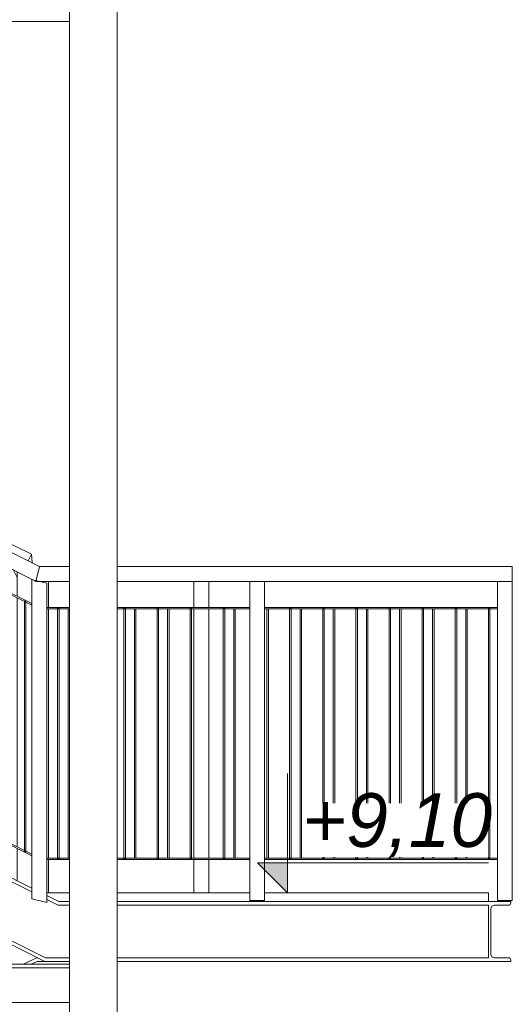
# Model space of a CAD drawing. Header units: centimetres. Extents: x -1103 to 10505, y -997 to 1780.
# Tile 99 of 102: x 10327 to 10492, y 451 to 781. Entities that reach past the tile are written whole.
import ezdxf

# ---------------------------------------------------------------- set-up
doc = ezdxf.new("R2010")
doc.units = ezdxf.units.CM
doc.header["$LTSCALE"] = 0.1
doc.header["$MEASUREMENT"] = 0
doc.linetypes.add('Wipeout_Contour', pattern=[1000, 0, -1000])
for name, color, linetype in [('2_barierki.ISTN', 7, 'Continuous'), ('2_lądowisko_IFC.ISTN', 7, 'Continuous'), ('5_wymiary.K_IR', 7, 'Continuous')]:
    doc.layers.add(name, color=color, linetype=linetype)
doc.styles.add('GENERATED_STYLE_3', font='txt')

# ---------------------------------------------------------------- blocks, each defined once
blk = doc.blocks.new('ElemPrzekroju_731_2', base_point=(10358.23, -421.51))
at = {"layer": '2_lądowisko_IFC.ISTN', "color": 252, "linetype": 'Continuous', "lineweight": 9}
for p, q in [((10343.6, 796.49), (10343.6, 108.73)), ((10359.6, 796.49), (10359.6, 106.25)), ((9986.3, 780.49), (10343.6, 780.49)), ((10335.38, 465.49), (10005.38, 630.49)), ((10335.65, 466.64), (10005.65, 631.64)), ((10331.03, 490.02), (10309.06, 501.01)), ((10331.03, 488.73), (10309.06, 499.72)), ((10336.03, 488.49), (10343.6, 488.49)), ((10359.6, 488.49), (10404.06, 488.49)), ((10409.06, 488.49), (10484.1, 488.49)), ((10484.1, 485.49), (10484.1, 488.49)), ((10340.1, 485.49), (10336.03, 487.52)), ((10339.82, 484.34), (10336.03, 486.23)), ((10340.1, 485.49), (10343.6, 485.49)), ((10359.6, 485.49), (10484.1, 485.49)), ((10491.6, 485.49), (10484.1, 485.49)), ((10491.6, 484.94), (10491.6, 485.49)), ((10339.82, 484.34), (10343.6, 484.34)), ((10359.6, 484.34), (10484.1, 484.34)), ((10484.1, 484.34), (10484.1, 466.64)), ((10484.95, 483.19), (10485.28, 484)), ((10484.95, 467.79), (10484.95, 483.19)), ((10485.28, 484), (10486.1, 484.34)), ((10486.1, 484.34), (10491, 484.34)), ((10491, 484.34), (10491.42, 484.51)), ((10491.42, 484.51), (10491.6, 484.94)), ((10332.55, 466.64), (10328.25, 464.49)), ((10332.82, 465.49), (10330.82, 464.49)), ((10332.55, 466.64), (10333.08, 466.64)), ((10332.82, 465.49), (10335.38, 465.49)), ((10335.38, 465.49), (10343.6, 465.49)), ((10335.65, 466.64), (10343.6, 466.64)), ((10359.6, 466.64), (10484.1, 466.64)), ((10359.6, 465.49), (10484.1, 465.49)), ((10484.1, 465.49), (10491.6, 465.49)), ((10485.28, 466.97), (10484.95, 467.79)), ((10486.1, 466.64), (10485.28, 466.97)), ((10491, 466.64), (10486.1, 466.64)), ((10491.42, 466.46), (10491, 466.64)), ((10491.6, 466.04), (10491.42, 466.46)), ((10491.6, 465.49), (10491.6, 466.04)), ((9824.6, 463.29), (10343.6, 463.29)), ((9986.3, 464.49), (10343.6, 464.49)), ((9824.6, 451.69), (10343.6, 451.69))]:
    blk.add_line(p, q, dxfattribs=at)
blk = doc.blocks.new('ElemPrzekroju_860_2', base_point=(10358.23, -421.51))
at = {"layer": '2_barierki.ISTN', "color": 252, "linetype": 'Continuous', "lineweight": 0}
blk.add_line((10334.66, 592.59), (10335.22, 592.85), dxfattribs=at)
blk = doc.blocks.new('ElemPrzekroju_862_2', base_point=(10358.23, -421.51))
at = {"layer": '2_barierki.ISTN', "color": 252, "linetype": 'Continuous', "lineweight": 0}
for p, q in [((10343.6, 597.85), (10333.53, 597.85)), ((10492.1, 597.85), (10359.6, 597.85)), ((10492.1, 592.85), (10492.1, 597.85)), ((10333.53, 592.85), (10332.35, 592.85)), ((10343.6, 592.85), (10333.53, 592.85)), ((10404.06, 592.85), (10359.6, 592.85)), ((10487.1, 592.85), (10409.06, 592.85))]:
    blk.add_line(p, q, dxfattribs=at)
blk = doc.blocks.new('ElemPrzekroju_863_2', base_point=(10358.23, -421.51))
at = {"layer": '2_barierki.ISTN', "color": 252, "linetype": 'Continuous', "lineweight": 0}
for p, q in [((10339.64, 500.1), (10336.03, 500.1)), ((10343.6, 499.6), (10336.03, 499.6)), ((10340.14, 500.1), (10339.64, 500.1)), ((10343.6, 500.1), (10340.14, 500.1)), ((10361.87, 500.1), (10359.6, 500.1)), ((10404.06, 499.6), (10359.6, 499.6)), ((10362.37, 500.1), (10361.87, 500.1)), ((10372.98, 500.1), (10362.37, 500.1)), ((10373.48, 500.1), (10372.98, 500.1)), ((10384.09, 500.1), (10373.48, 500.1)), ((10384.59, 500.1), (10384.09, 500.1)), ((10395.2, 500.1), (10384.59, 500.1)), ((10395.7, 500.1), (10395.2, 500.1)), ((10404.06, 500.1), (10395.7, 500.1)), ((10417.42, 500.1), (10409.06, 500.1)), ((10487.1, 499.6), (10409.06, 499.6)), ((10417.92, 500.1), (10417.42, 500.1)), ((10428.53, 500.1), (10417.92, 500.1)), ((10429.03, 500.1), (10428.53, 500.1)), ((10439.64, 500.1), (10429.03, 500.1)), ((10440.14, 500.1), (10439.64, 500.1)), ((10450.76, 500.1), (10440.14, 500.1)), ((10451.26, 500.1), (10450.76, 500.1)), ((10461.87, 500.1), (10451.26, 500.1)), ((10462.37, 500.1), (10461.87, 500.1)), ((10472.98, 500.1), (10462.37, 500.1)), ((10473.48, 500.1), (10472.98, 500.1)), ((10484.09, 500.1), (10473.48, 500.1)), ((10484.59, 500.1), (10484.09, 500.1)), ((10487.1, 500.1), (10484.59, 500.1))]:
    blk.add_line(p, q, dxfattribs=at)
blk = doc.blocks.new('ElemPrzekroju_864_2', base_point=(10358.23, -421.51))
at = {"layer": '2_barierki.ISTN', "color": 252, "linetype": 'Continuous', "lineweight": 0}
for p, q in [((10343.6, 584.1), (10336.03, 584.1)), ((10404.06, 584.1), (10359.6, 584.1)), ((10487.1, 584.1), (10409.06, 584.1)), ((10339.64, 583.6), (10336.03, 583.6)), ((10340.14, 583.6), (10339.64, 583.6)), ((10343.6, 583.6), (10340.14, 583.6)), ((10361.87, 583.6), (10359.6, 583.6)), ((10362.37, 583.6), (10361.87, 583.6)), ((10372.98, 583.6), (10362.37, 583.6)), ((10373.48, 583.6), (10372.98, 583.6)), ((10384.09, 583.6), (10373.48, 583.6)), ((10384.59, 583.6), (10384.09, 583.6)), ((10395.2, 583.6), (10384.59, 583.6)), ((10395.7, 583.6), (10395.2, 583.6)), ((10404.06, 583.6), (10395.7, 583.6)), ((10417.42, 583.6), (10409.06, 583.6)), ((10417.92, 583.6), (10417.42, 583.6)), ((10428.53, 583.6), (10417.92, 583.6)), ((10429.03, 583.6), (10428.53, 583.6)), ((10439.64, 583.6), (10429.03, 583.6)), ((10440.14, 583.6), (10439.64, 583.6)), ((10450.76, 583.6), (10440.14, 583.6)), ((10451.26, 583.6), (10450.76, 583.6)), ((10461.87, 583.6), (10451.26, 583.6)), ((10462.37, 583.6), (10461.87, 583.6)), ((10472.98, 583.6), (10462.37, 583.6)), ((10473.48, 583.6), (10472.98, 583.6)), ((10484.09, 583.6), (10473.48, 583.6)), ((10484.59, 583.6), (10484.09, 583.6)), ((10487.1, 583.6), (10484.59, 583.6))]:
    blk.add_line(p, q, dxfattribs=at)
blk = doc.blocks.new('ElemPrzekroju_865_2', base_point=(10358.23, -421.51))
at = {"layer": '2_barierki.ISTN', "color": 252, "linetype": 'Continuous', "lineweight": 0}
for p, q in [((10333.53, 597.85), (10009.53, 759.85)), ((10012.03, 753.01), (10007.3, 755.38)), ((10104.06, 707), (10012.03, 753.01)), ((10109.06, 704.5), (10104.06, 707)), ((10204.06, 657), (10109.06, 704.5)), ((10209.06, 654.5), (10204.06, 657)), ((10304.06, 607), (10209.06, 654.5)), ((10309.06, 604.5), (10304.06, 607)), ((10331.3, 593.38), (10309.06, 604.5)), ((10332.35, 592.85), (10333.53, 597.85)), ((10332.35, 592.85), (10331.3, 593.38))]:
    blk.add_line(p, q, dxfattribs=at)
blk = doc.blocks.new('ElemPrzekroju_866_2', base_point=(10358.23, -421.51))
at = {"layer": '2_barierki.ISTN', "color": 252, "linetype": 'Continuous', "lineweight": 0}
for p, q in [((10017.42, 658.19), (10012.03, 660.88)), ((10104.06, 614.31), (10012.03, 660.32)), ((10017.92, 657.94), (10017.42, 658.19)), ((10028.53, 652.63), (10017.92, 657.94)), ((10029.03, 652.38), (10028.53, 652.63)), ((10039.64, 647.08), (10029.03, 652.38)), ((10040.14, 646.83), (10039.64, 647.08)), ((10050.76, 641.52), (10040.14, 646.83)), ((10051.26, 641.27), (10050.76, 641.52)), ((10061.87, 635.97), (10051.26, 641.27)), ((10062.37, 635.72), (10061.87, 635.97)), ((10072.98, 630.41), (10062.37, 635.72)), ((10073.48, 630.16), (10072.98, 630.41)), ((10084.09, 624.86), (10073.48, 630.16)), ((10084.59, 624.61), (10084.09, 624.86)), ((10095.2, 619.3), (10084.59, 624.61)), ((10095.7, 619.05), (10095.2, 619.3)), ((10104.06, 614.87), (10095.7, 619.05)), ((10117.42, 608.19), (10109.06, 612.37)), ((10204.06, 564.31), (10109.06, 611.81)), ((10117.92, 607.94), (10117.42, 608.19)), ((10128.53, 602.63), (10117.92, 607.94)), ((10129.03, 602.38), (10128.53, 602.63)), ((10139.64, 597.08), (10129.03, 602.38)), ((10140.14, 596.83), (10139.64, 597.08)), ((10150.76, 591.52), (10140.14, 596.83)), ((10151.26, 591.27), (10150.76, 591.52)), ((10161.87, 585.97), (10151.26, 591.27)), ((10162.37, 585.72), (10161.87, 585.97)), ((10172.98, 580.41), (10162.37, 585.72)), ((10173.48, 580.16), (10172.98, 580.41)), ((10184.09, 574.86), (10173.48, 580.16)), ((10184.59, 574.61), (10184.09, 574.86)), ((10195.2, 569.3), (10184.59, 574.61)), ((10195.7, 569.05), (10195.2, 569.3)), ((10204.06, 564.87), (10195.7, 569.05)), ((10217.42, 558.19), (10209.06, 562.37)), ((10304.06, 514.31), (10209.06, 561.81)), ((10217.92, 557.94), (10217.42, 558.19)), ((10228.53, 552.63), (10217.92, 557.94)), ((10229.03, 552.38), (10228.53, 552.63)), ((10239.64, 547.08), (10229.03, 552.38)), ((10240.14, 546.83), (10239.64, 547.08)), ((10250.76, 541.52), (10240.14, 546.83)), ((10251.26, 541.27), (10250.76, 541.52)), ((10261.87, 535.97), (10251.26, 541.27)), ((10262.37, 535.72), (10261.87, 535.97)), ((10272.98, 530.41), (10262.37, 535.72)), ((10273.48, 530.16), (10272.98, 530.41)), ((10284.09, 524.86), (10273.48, 530.16)), ((10284.59, 524.61), (10284.09, 524.86)), ((10295.2, 519.3), (10284.59, 524.61)), ((10295.7, 519.05), (10295.2, 519.3)), ((10304.06, 514.87), (10295.7, 519.05)), ((10317.42, 508.19), (10309.06, 512.37)), ((10331.03, 500.82), (10309.06, 511.81)), ((10317.92, 507.94), (10317.42, 508.19)), ((10328.53, 502.63), (10317.92, 507.94)), ((10329.03, 502.38), (10328.53, 502.63)), ((10331.03, 501.38), (10329.03, 502.38))]:
    blk.add_line(p, q, dxfattribs=at)
blk = doc.blocks.new('ElemPrzekroju_867_2', base_point=(10358.23, -421.51))
at = {"layer": '2_barierki.ISTN', "color": 252, "linetype": 'Continuous', "lineweight": 0}
for p, q in [((10104.06, 698.87), (10012.03, 744.88)), ((10017.42, 741.63), (10012.03, 744.32)), ((10017.92, 741.38), (10017.42, 741.63)), ((10028.53, 736.07), (10017.92, 741.38)), ((10029.03, 735.82), (10028.53, 736.07)), ((10039.64, 730.52), (10029.03, 735.82)), ((10040.14, 730.27), (10039.64, 730.52)), ((10050.76, 724.96), (10040.14, 730.27)), ((10051.26, 724.71), (10050.76, 724.96)), ((10061.87, 719.41), (10051.26, 724.71)), ((10062.37, 719.16), (10061.87, 719.41)), ((10072.98, 713.85), (10062.37, 719.16)), ((10073.48, 713.6), (10072.98, 713.85)), ((10084.09, 708.3), (10073.48, 713.6)), ((10084.59, 708.05), (10084.09, 708.3)), ((10095.2, 702.74), (10084.59, 708.05)), ((10095.7, 702.49), (10095.2, 702.74)), ((10104.06, 698.31), (10095.7, 702.49)), ((10204.06, 648.87), (10109.06, 696.37)), ((10117.42, 691.63), (10109.06, 695.81)), ((10117.92, 691.38), (10117.42, 691.63)), ((10128.53, 686.07), (10117.92, 691.38)), ((10129.03, 685.82), (10128.53, 686.07)), ((10139.64, 680.52), (10129.03, 685.82)), ((10140.14, 680.27), (10139.64, 680.52)), ((10150.76, 674.96), (10140.14, 680.27)), ((10151.26, 674.71), (10150.76, 674.96)), ((10161.87, 669.41), (10151.26, 674.71)), ((10162.37, 669.16), (10161.87, 669.41)), ((10172.98, 663.85), (10162.37, 669.16)), ((10173.48, 663.6), (10172.98, 663.85)), ((10184.09, 658.3), (10173.48, 663.6)), ((10184.59, 658.05), (10184.09, 658.3)), ((10195.2, 652.74), (10184.59, 658.05)), ((10195.7, 652.49), (10195.2, 652.74)), ((10204.06, 648.31), (10195.7, 652.49)), ((10304.06, 598.87), (10209.06, 646.37)), ((10217.42, 641.63), (10209.06, 645.81)), ((10217.92, 641.38), (10217.42, 641.63)), ((10228.53, 636.07), (10217.92, 641.38)), ((10229.03, 635.82), (10228.53, 636.07)), ((10239.64, 630.52), (10229.03, 635.82)), ((10240.14, 630.27), (10239.64, 630.52)), ((10250.76, 624.96), (10240.14, 630.27)), ((10251.26, 624.71), (10250.76, 624.96)), ((10261.87, 619.41), (10251.26, 624.71)), ((10262.37, 619.16), (10261.87, 619.41)), ((10272.98, 613.85), (10262.37, 619.16)), ((10273.48, 613.6), (10272.98, 613.85)), ((10284.09, 608.3), (10273.48, 613.6)), ((10284.59, 608.05), (10284.09, 608.3)), ((10295.2, 602.74), (10284.59, 608.05)), ((10295.7, 602.49), (10295.2, 602.74)), ((10304.06, 598.31), (10295.7, 602.49)), ((10331.03, 585.38), (10309.06, 596.37)), ((10317.42, 591.63), (10309.06, 595.81)), ((10317.92, 591.38), (10317.42, 591.63)), ((10328.53, 586.07), (10317.92, 591.38)), ((10329.03, 585.82), (10328.53, 586.07)), ((10331.03, 584.82), (10329.03, 585.82))]:
    blk.add_line(p, q, dxfattribs=at)
blk = doc.blocks.new('ElemPrzekroju_872_2', base_point=(10358.23, -421.51))
at = {"layer": '2_barierki.ISTN', "color": 252, "linetype": 'Continuous', "lineweight": 0}
for p, q in [((10322.91, 916.95), (10325.03, 918.01)), ((10325.03, 918.01), (10329.11, 920.05)), ((10311.26, 911.13), (10317.61, 914.3)), ((10301.77, 906.38), (10310.96, 910.98)), ((10296.77, 903.88), (10298.96, 904.98)), ((10299.26, 905.13), (10301.77, 906.38)), ((10287.26, 899.13), (10296.77, 903.88)), ((10275.26, 893.13), (10286.96, 898.98)), ((10263.26, 887.13), (10274.96, 892.98)), ((10251.26, 881.13), (10262.96, 886.98)), ((10239.89, 875.44), (10250.96, 880.98)), ((10236.6, 873.8), (10239.53, 875.26)), ((10201.77, 856.38), (10207.68, 859.34)), ((10196.77, 853.88), (10201.77, 856.38)), ((10136.6, 823.8), (10196.77, 853.88)), ((10101.77, 806.38), (10131.6, 821.3)), ((10096.77, 803.88), (10101.77, 806.38)), ((10077.98, 794.49), (10096.77, 803.88)), ((10036.6, 773.8), (10049.98, 780.49)), ((10024.71, 767.85), (10031.6, 771.3)), ((10023.22, 767.5), (10024.71, 767.85)), ((10003.53, 762.85), (10007.14, 764.66)), ((10003.53, 762.85), (10007.1, 763.7))]:
    blk.add_line(p, q, dxfattribs=at)
blk = doc.blocks.new('ElemPrzekroju_898_2', base_point=(10358.23, -421.51))
at = {"layer": '2_barierki.ISTN', "color": 252, "linetype": 'Continuous', "lineweight": 0}
for p, q in [((10331.1, 599.17), (10330.88, 601.92)), ((10331.1, 599.07), (10331.1, 599.17)), ((10326.1, 594.17), (10324.89, 596.58))]:
    blk.add_line(p, q, dxfattribs=at)
blk = doc.blocks.new('ElemPrzekroju_899_2', base_point=(10358.23, -421.51))
at = {"layer": '2_barierki.ISTN', "color": 252, "linetype": 'Continuous', "lineweight": 0}
for p, q in [((10006.72, 761.26), (10007.36, 762.53)), ((10009.6, 761.42), (10007.36, 762.53)), ((10330.88, 601.92), (10009.6, 761.42)), ((10329.79, 599.73), (10330.88, 601.92))]:
    blk.add_line(p, q, dxfattribs=at)
blk = doc.blocks.new('ElemPrzekroju_903_2', base_point=(10358.23, -421.51))
at = {"layer": '2_barierki.ISTN', "color": 252, "linetype": 'Continuous', "lineweight": 0}
for p, q in [((10331.39, 927.8), (10334.1, 929.17)), ((10334.1, 929.17), (10335.46, 926.45)), ((10314.05, 919.07), (10317.61, 920.86)), ((10322.61, 923.38), (10323.11, 923.63)), ((10322.91, 917.96), (10329.11, 921.07)), ((10299.26, 911.62), (10310.96, 917.51)), ((10311.26, 917.67), (10313.69, 918.89)), ((10311.26, 912.11), (10317.61, 915.29)), ((10287.26, 905.58), (10298.96, 911.47)), ((10299.26, 906.08), (10310.96, 911.95)), ((10275.26, 899.54), (10286.96, 905.43)), ((10287.26, 900.06), (10298.96, 905.93)), ((10263.26, 893.5), (10274.96, 899.39)), ((10275.26, 894.03), (10286.96, 899.91)), ((10251.26, 887.45), (10262.96, 893.34)), ((10263.26, 888.01), (10274.96, 893.88)), ((10251.26, 881.98), (10262.96, 887.86)), ((10239.26, 881.41), (10250.96, 887.3)), ((10233.63, 878.57), (10238.96, 881.26)), ((10239.26, 875.96), (10250.96, 881.83)), ((10232.61, 878.06), (10233.27, 878.4)), ((10223.81, 873.63), (10227.61, 875.54)), ((10236.6, 874.62), (10238.7, 875.68)), ((10066.64, 794.49), (10201.53, 862.41)), ((10136.6, 824.42), (10206.91, 859.72)), ((10076.97, 794.49), (10131.6, 821.91)), ((10011.88, 766.92), (10038.83, 780.49)), ((10036.6, 774.22), (10049.09, 780.49)), ((10013.92, 762.83), (10031.6, 771.71))]:
    blk.add_line(p, q, dxfattribs=at)
blk = doc.blocks.new('ElemPrzekroju_904_2', base_point=(10358.23, -421.51))
at = {"layer": '2_barierki.ISTN', "color": 252, "linetype": 'Continuous', "lineweight": 0}
for p, q in [((10322.61, 825.14), (10331.19, 829.43)), ((10323.24, 826.01), (10330.64, 829.71)), ((10330.97, 829.88), (10331.6, 830.19)), ((10331.53, 829.6), (10331.6, 829.64)), ((10322.61, 825.7), (10322.74, 825.76)), ((10322.74, 825.76), (10323.24, 826.01)), ((10261.3, 794.49), (10299.34, 813.51)), ((10289.9, 809.35), (10298.78, 813.79)), ((10278.79, 803.79), (10289.4, 809.1)), ((10289.4, 809.1), (10289.9, 809.35)), ((10267.68, 798.24), (10278.29, 803.54)), ((10278.29, 803.54), (10278.79, 803.79)), ((10260.18, 794.49), (10267.18, 797.99)), ((10267.18, 797.99), (10267.68, 798.24)), ((10136.6, 732.14), (10231.6, 779.64)), ((10223.24, 776.01), (10231.6, 780.19)), ((10212.12, 770.46), (10222.74, 775.76)), ((10222.74, 775.76), (10223.24, 776.01)), ((10201.01, 764.9), (10211.62, 770.21)), ((10211.62, 770.21), (10212.12, 770.46)), ((10189.9, 759.35), (10200.51, 764.65)), ((10200.51, 764.65), (10201.01, 764.9)), ((10178.79, 753.79), (10189.4, 759.1)), ((10189.4, 759.1), (10189.9, 759.35)), ((10167.68, 748.24), (10178.29, 753.54)), ((10178.29, 753.54), (10178.79, 753.79)), ((10156.57, 742.68), (10167.18, 747.99)), ((10167.18, 747.99), (10167.68, 748.24)), ((10156.07, 742.43), (10156.57, 742.68)), ((10145.46, 737.13), (10156.07, 742.43)), ((10136.6, 732.69), (10144.96, 736.88)), ((10144.96, 736.88), (10145.46, 737.13)), ((10102.71, 715.19), (10131.6, 729.64)), ((10123.24, 726.01), (10131.6, 730.19)), ((10122.74, 725.76), (10123.24, 726.01)), ((10112.12, 720.46), (10122.74, 725.76)), ((10102.15, 715.47), (10111.62, 720.21)), ((10111.62, 720.21), (10112.12, 720.46)), ((10088.66, 708.17), (10095.19, 711.43)), ((10089.9, 709.35), (10094.63, 711.71)), ((10082.16, 705.48), (10084.09, 706.44)), ((10084.59, 706.69), (10085.94, 707.37)), ((10084.59, 706.13), (10086.5, 707.09)), ((10086.5, 707.65), (10087.54, 708.17)), ((10087.06, 707.37), (10088.1, 707.89)), ((10088.1, 708.44), (10089.4, 709.1)), ((10089.4, 709.1), (10089.9, 709.35)), ((10073.48, 700.58), (10081.66, 704.67)), ((10073.48, 701.14), (10078.29, 703.54)), ((10078.29, 703.54), (10078.79, 703.79)), ((10078.79, 703.79), (10081.66, 705.23)), ((10082.16, 704.92), (10084.09, 705.88)), ((10062.37, 695.58), (10067.18, 697.99)), ((10062.37, 695.02), (10068.3, 697.99)), ((10067.18, 697.99), (10067.68, 698.24)), ((10067.68, 698.24), (10068.3, 698.54)), ((10051.26, 689.47), (10059.44, 693.56)), ((10056.57, 692.68), (10059.44, 694.11)), ((10059.94, 694.36), (10061.87, 695.33)), ((10059.94, 693.81), (10061.87, 694.77)), ((10048.82, 688.81), (10050.76, 689.77)), ((10051.26, 690.02), (10056.07, 692.43)), ((10056.07, 692.43), (10056.57, 692.68)), ((10040.14, 683.91), (10048.32, 688)), ((10040.14, 684.47), (10044.96, 686.88)), ((10044.96, 686.88), (10045.46, 687.13)), ((10045.46, 687.13), (10048.32, 688.56)), ((10048.82, 688.25), (10050.76, 689.22)), ((10037.71, 683.25), (10039.64, 684.22)), ((10037.71, 682.69), (10039.64, 683.66)), ((10029.03, 678.91), (10031.6, 680.19)), ((10036.6, 682.69), (10037.21, 683)), ((10036.6, 682.14), (10037.21, 682.44)), ((10017.92, 672.8), (10026.1, 676.89)), ((10023.24, 676.01), (10026.1, 677.45)), ((10026.6, 677.7), (10028.53, 678.66)), ((10026.6, 677.14), (10028.53, 678.1)), ((10029.03, 678.35), (10031.6, 679.64)), ((10017.92, 673.36), (10022.74, 675.76)), ((10022.74, 675.76), (10023.24, 676.01)), ((10012.1, 669.89), (10014.99, 671.33)), ((10012.1, 670.44), (10012.12, 670.46)), ((10012.12, 670.46), (10014.99, 671.89)), ((10015.49, 672.14), (10017.42, 673.11)), ((10015.49, 671.58), (10017.42, 672.55))]:
    blk.add_line(p, q, dxfattribs=at)
blk = doc.blocks.new('ElemPrzekroju_905_2', base_point=(10358.23, -421.51))
at = {"layer": '2_barierki.ISTN', "color": 252, "linetype": 'Continuous', "lineweight": 0}
for p, q in [((10322.61, 909.7), (10324.96, 910.88)), ((10325.26, 911.03), (10327.34, 912.07)), ((10325.26, 910.47), (10327.9, 911.79)), ((10327.68, 912.23), (10329.11, 912.95)), ((10328.23, 911.95), (10329.11, 912.39)), ((10322.61, 909.14), (10322.74, 909.21)), ((10322.74, 909.21), (10323.24, 909.46)), ((10323.24, 909.46), (10324.96, 910.32)), ((10311.26, 904.03), (10317.61, 907.2)), ((10312.12, 903.9), (10317.61, 906.64)), ((10299.26, 898.03), (10310.96, 903.88)), ((10301.01, 898.34), (10310.96, 903.32)), ((10311.26, 903.47), (10311.62, 903.65)), ((10311.62, 903.65), (10312.12, 903.9)), ((10287.26, 892.03), (10298.96, 897.88)), ((10299.26, 897.47), (10300.51, 898.09)), ((10300.51, 898.09), (10301.01, 898.34)), ((10289.9, 892.79), (10298.96, 897.32)), ((10275.26, 886.03), (10286.96, 891.88)), ((10278.79, 887.23), (10286.96, 891.32)), ((10287.26, 891.47), (10289.4, 892.54)), ((10289.4, 892.54), (10289.9, 892.79)), ((10263.26, 880.03), (10274.96, 885.88)), ((10267.68, 881.68), (10274.96, 885.32)), ((10275.26, 885.47), (10278.29, 886.98)), ((10278.29, 886.98), (10278.79, 887.23)), ((10263.26, 879.47), (10267.18, 881.43)), ((10267.18, 881.43), (10267.68, 881.68)), ((10251.26, 874.03), (10262.96, 879.88)), ((10256.57, 876.12), (10262.96, 879.32)), ((10251.26, 873.47), (10256.07, 875.87)), ((10256.07, 875.87), (10256.57, 876.12)), ((10237.14, 866.97), (10246.64, 871.71)), ((10245.46, 870.57), (10247.19, 871.43)), ((10246.99, 871.89), (10250.96, 873.88)), ((10247.55, 871.61), (10250.96, 873.32)), ((10237.7, 866.69), (10244.96, 870.32)), ((10244.96, 870.32), (10245.46, 870.57)), ((10136.6, 816.69), (10214.78, 855.79)), ((10212.12, 853.9), (10215.34, 855.51)), ((10201.01, 848.34), (10211.62, 853.65)), ((10211.62, 853.65), (10212.12, 853.9)), ((10200.51, 848.09), (10201.01, 848.34)), ((10189.9, 842.79), (10200.51, 848.09)), ((10178.79, 837.23), (10189.4, 842.54)), ((10189.4, 842.54), (10189.9, 842.79)), ((10167.68, 831.68), (10178.29, 836.98)), ((10178.29, 836.98), (10178.79, 837.23)), ((10167.18, 831.43), (10167.68, 831.68)), ((10156.57, 826.12), (10167.18, 831.43)), ((10145.46, 820.57), (10156.07, 825.87)), ((10156.07, 825.87), (10156.57, 826.12)), ((10136.6, 816.14), (10144.96, 820.32)), ((10144.96, 820.32), (10145.46, 820.57)), ((10092.18, 794.49), (10131.6, 814.19)), ((10123.24, 809.46), (10131.6, 813.64)), ((10112.12, 803.9), (10122.74, 809.21)), ((10122.74, 809.21), (10123.24, 809.46)), ((10101.01, 798.34), (10111.62, 803.65)), ((10111.62, 803.65), (10112.12, 803.9)), ((10093.3, 794.49), (10100.51, 798.09)), ((10100.51, 798.09), (10101.01, 798.34)), ((10036.6, 766.69), (10064.18, 780.49)), ((10056.57, 776.12), (10065.3, 780.49)), ((10045.46, 770.57), (10056.07, 775.87)), ((10056.07, 775.87), (10056.57, 776.12)), ((10036.6, 766.14), (10044.96, 770.32)), ((10044.96, 770.32), (10045.46, 770.57)), ((10017.85, 757.32), (10031.6, 764.19)), ((10023.24, 759.46), (10031.6, 763.64)), ((10018.41, 757.04), (10022.74, 759.21)), ((10022.74, 759.21), (10023.24, 759.46))]:
    blk.add_line(p, q, dxfattribs=at)
blk = doc.blocks.new('ElemPrzekroju_1391_2', base_point=(10358.23, -421.51))
at = {"layer": '2_barierki.ISTN', "color": 252, "linetype": 'Continuous', "lineweight": 0}
for p, q in [((10385.36, 584.1), (10385.36, 592.85)), ((10390.36, 584.1), (10390.36, 592.85)), ((10385.36, 500.1), (10385.36, 583.6)), ((10390.36, 500.1), (10390.36, 583.6)), ((10385.36, 488.49), (10385.36, 499.6)), ((10390.36, 488.49), (10390.36, 499.6))]:
    blk.add_line(p, q, dxfattribs=at)
blk = doc.blocks.new('ElemPrzekroju_1392_2', base_point=(10358.23, -421.51))
at = {"layer": '2_barierki.ISTN', "color": 252, "linetype": 'Continuous', "lineweight": 0}
blk.add_line((10343.17, 500.1), (10343.17, 583.6), dxfattribs=at)
blk = doc.blocks.new('ElemPrzekroju_1393_2', base_point=(10358.23, -421.51))
at = {"layer": '2_barierki.ISTN', "color": 252, "linetype": 'Continuous', "lineweight": 0}
for p, q in [((10365.39, 500.1), (10365.39, 583.6)), ((10365.89, 500.1), (10365.89, 583.6))]:
    blk.add_line(p, q, dxfattribs=at)
blk = doc.blocks.new('ElemPrzekroju_1394_2', base_point=(10358.23, -421.51))
at = {"layer": '2_barierki.ISTN', "color": 252, "linetype": 'Continuous', "lineweight": 0}
for p, q in [((10376.5, 500.1), (10376.5, 583.6)), ((10377, 500.1), (10377, 583.6))]:
    blk.add_line(p, q, dxfattribs=at)
blk = doc.blocks.new('ElemPrzekroju_1395_2', base_point=(10358.23, -421.51))
at = {"layer": '2_barierki.ISTN', "color": 252, "linetype": 'Continuous', "lineweight": 0}
for p, q in [((10398.72, 500.1), (10398.72, 583.6)), ((10399.22, 500.1), (10399.22, 583.6))]:
    blk.add_line(p, q, dxfattribs=at)
blk = doc.blocks.new('ElemPrzekroju_1396_2', base_point=(10358.23, -421.51))
at = {"layer": '2_barierki.ISTN', "color": 252, "linetype": 'Continuous', "lineweight": 0}
for p, q in [((10409.83, 500.1), (10409.83, 583.6)), ((10410.33, 500.1), (10410.33, 583.6))]:
    blk.add_line(p, q, dxfattribs=at)
blk = doc.blocks.new('ElemPrzekroju_1397_2', base_point=(10358.23, -421.51))
at = {"layer": '2_barierki.ISTN', "color": 252, "linetype": 'Continuous', "lineweight": 0}
for p, q in [((10420.95, 500.1), (10420.95, 583.6)), ((10421.45, 500.1), (10421.45, 583.6))]:
    blk.add_line(p, q, dxfattribs=at)
blk = doc.blocks.new('ElemPrzekroju_1398_2', base_point=(10358.23, -421.51))
at = {"layer": '2_barierki.ISTN', "color": 252, "linetype": 'Continuous', "lineweight": 0}
for p, q in [((10432.06, 500.1), (10432.06, 583.6)), ((10432.56, 500.1), (10432.56, 583.6))]:
    blk.add_line(p, q, dxfattribs=at)
blk = doc.blocks.new('ElemPrzekroju_1399_2', base_point=(10358.23, -421.51))
at = {"layer": '2_barierki.ISTN', "color": 252, "linetype": 'Continuous', "lineweight": 0}
for p, q in [((10443.17, 500.1), (10443.17, 583.6)), ((10443.67, 500.1), (10443.67, 583.6))]:
    blk.add_line(p, q, dxfattribs=at)
blk = doc.blocks.new('ElemPrzekroju_1400_2', base_point=(10358.23, -421.51))
at = {"layer": '2_barierki.ISTN', "color": 252, "linetype": 'Continuous', "lineweight": 0}
for p, q in [((10454.28, 500.1), (10454.28, 583.6)), ((10454.78, 500.1), (10454.78, 583.6))]:
    blk.add_line(p, q, dxfattribs=at)
blk = doc.blocks.new('ElemPrzekroju_1401_2', base_point=(10358.23, -421.51))
at = {"layer": '2_barierki.ISTN', "color": 252, "linetype": 'Continuous', "lineweight": 0}
for p, q in [((10465.39, 500.1), (10465.39, 583.6)), ((10465.89, 500.1), (10465.89, 583.6))]:
    blk.add_line(p, q, dxfattribs=at)
blk = doc.blocks.new('ElemPrzekroju_1402_2', base_point=(10358.23, -421.51))
at = {"layer": '2_barierki.ISTN', "color": 252, "linetype": 'Continuous', "lineweight": 0}
for p, q in [((10476.5, 500.1), (10476.5, 583.6)), ((10477, 500.1), (10477, 583.6))]:
    blk.add_line(p, q, dxfattribs=at)
blk = doc.blocks.new('ElemPrzekroju_1405_2', base_point=(10358.23, -421.51))
at = {"layer": '2_barierki.ISTN', "color": 252, "linetype": 'Continuous', "lineweight": 0}
for p, q in [((10404.06, 592.85), (10409.06, 592.85)), ((10404.06, 485.85), (10404.06, 592.85)), ((10409.06, 485.85), (10409.06, 592.85)), ((10404.06, 485.85), (10409.06, 485.85))]:
    blk.add_line(p, q, dxfattribs=at)
blk = doc.blocks.new('ElemPrzekroju_1406_2', base_point=(10358.23, -421.51))
at = {"layer": '2_barierki.ISTN', "color": 252, "linetype": 'Continuous', "lineweight": 0}
for p, q in [((10484.09, 583.85), (10484.59, 583.85)), ((10484.09, 583.6), (10484.09, 583.85)), ((10484.09, 500.1), (10484.09, 583.6)), ((10484.59, 583.6), (10484.59, 583.85)), ((10484.59, 500.1), (10484.59, 583.6)), ((10484.09, 499.85), (10484.09, 500.1)), ((10484.09, 499.85), (10484.59, 499.85)), ((10484.59, 499.85), (10484.59, 500.1))]:
    blk.add_line(p, q, dxfattribs=at)
blk = doc.blocks.new('ElemPrzekroju_1407_2', base_point=(10358.23, -421.51))
at = {"layer": '2_barierki.ISTN', "color": 252, "linetype": 'Continuous', "lineweight": 0}
for p, q in [((10472.98, 583.85), (10473.48, 583.85)), ((10472.98, 583.6), (10472.98, 583.85)), ((10472.98, 500.1), (10472.98, 583.6)), ((10473.48, 583.6), (10473.48, 583.85)), ((10473.48, 500.1), (10473.48, 583.6)), ((10472.98, 499.85), (10472.98, 500.1)), ((10472.98, 499.85), (10473.48, 499.85)), ((10473.48, 499.85), (10473.48, 500.1))]:
    blk.add_line(p, q, dxfattribs=at)
blk = doc.blocks.new('ElemPrzekroju_1408_2', base_point=(10358.23, -421.51))
at = {"layer": '2_barierki.ISTN', "color": 252, "linetype": 'Continuous', "lineweight": 0}
for p, q in [((10461.87, 583.85), (10462.37, 583.85)), ((10461.87, 583.6), (10461.87, 583.85)), ((10461.87, 500.1), (10461.87, 583.6)), ((10462.37, 583.6), (10462.37, 583.85)), ((10462.37, 500.1), (10462.37, 583.6)), ((10461.87, 499.85), (10461.87, 500.1)), ((10461.87, 499.85), (10462.37, 499.85)), ((10462.37, 499.85), (10462.37, 500.1))]:
    blk.add_line(p, q, dxfattribs=at)
blk = doc.blocks.new('ElemPrzekroju_1409_2', base_point=(10358.23, -421.51))
at = {"layer": '2_barierki.ISTN', "color": 252, "linetype": 'Continuous', "lineweight": 0}
for p, q in [((10450.76, 583.85), (10451.26, 583.85)), ((10450.76, 583.6), (10450.76, 583.85)), ((10450.76, 500.1), (10450.76, 583.6)), ((10451.26, 583.6), (10451.26, 583.85)), ((10451.26, 500.1), (10451.26, 583.6)), ((10450.76, 499.85), (10450.76, 500.1)), ((10450.76, 499.85), (10451.26, 499.85)), ((10451.26, 499.85), (10451.26, 500.1))]:
    blk.add_line(p, q, dxfattribs=at)
blk = doc.blocks.new('ElemPrzekroju_1410_2', base_point=(10358.23, -421.51))
at = {"layer": '2_barierki.ISTN', "color": 252, "linetype": 'Continuous', "lineweight": 0}
for p, q in [((10439.64, 583.85), (10440.14, 583.85)), ((10439.64, 583.6), (10439.64, 583.85)), ((10439.64, 500.1), (10439.64, 583.6)), ((10440.14, 583.6), (10440.14, 583.85)), ((10440.14, 500.1), (10440.14, 583.6)), ((10439.64, 499.85), (10439.64, 500.1)), ((10439.64, 499.85), (10440.14, 499.85)), ((10440.14, 499.85), (10440.14, 500.1))]:
    blk.add_line(p, q, dxfattribs=at)
blk = doc.blocks.new('ElemPrzekroju_1411_2', base_point=(10358.23, -421.51))
at = {"layer": '2_barierki.ISTN', "color": 252, "linetype": 'Continuous', "lineweight": 0}
for p, q in [((10428.53, 583.85), (10429.03, 583.85)), ((10428.53, 583.6), (10428.53, 583.85)), ((10428.53, 500.1), (10428.53, 583.6)), ((10429.03, 583.6), (10429.03, 583.85)), ((10429.03, 500.1), (10429.03, 583.6)), ((10428.53, 499.85), (10428.53, 500.1)), ((10428.53, 499.85), (10429.03, 499.85)), ((10429.03, 499.85), (10429.03, 500.1))]:
    blk.add_line(p, q, dxfattribs=at)
blk = doc.blocks.new('ElemPrzekroju_1412_2', base_point=(10358.23, -421.51))
at = {"layer": '2_barierki.ISTN', "color": 252, "linetype": 'Continuous', "lineweight": 0}
for p, q in [((10417.42, 583.85), (10417.92, 583.85)), ((10417.42, 583.6), (10417.42, 583.85)), ((10417.42, 500.1), (10417.42, 583.6)), ((10417.92, 583.6), (10417.92, 583.85)), ((10417.92, 500.1), (10417.92, 583.6)), ((10417.42, 499.85), (10417.42, 500.1)), ((10417.42, 499.85), (10417.92, 499.85)), ((10417.92, 499.85), (10417.92, 500.1))]:
    blk.add_line(p, q, dxfattribs=at)
blk = doc.blocks.new('ElemPrzekroju_1413_2', base_point=(10358.23, -421.51))
at = {"layer": '2_barierki.ISTN', "color": 252, "linetype": 'Continuous', "lineweight": 0}
for p, q in [((10395.2, 583.85), (10395.7, 583.85)), ((10395.2, 583.6), (10395.2, 583.85)), ((10395.2, 500.1), (10395.2, 583.6)), ((10395.7, 583.6), (10395.7, 583.85)), ((10395.7, 500.1), (10395.7, 583.6)), ((10395.2, 499.85), (10395.2, 500.1)), ((10395.2, 499.85), (10395.7, 499.85)), ((10395.7, 499.85), (10395.7, 500.1))]:
    blk.add_line(p, q, dxfattribs=at)
blk = doc.blocks.new('ElemPrzekroju_1414_2', base_point=(10358.23, -421.51))
at = {"layer": '2_barierki.ISTN', "color": 252, "linetype": 'Continuous', "lineweight": 0}
for p, q in [((10384.09, 583.85), (10384.59, 583.85)), ((10384.09, 583.6), (10384.09, 583.85)), ((10384.09, 500.1), (10384.09, 583.6)), ((10384.59, 583.6), (10384.59, 583.85)), ((10384.59, 500.1), (10384.59, 583.6)), ((10384.09, 499.85), (10384.09, 500.1)), ((10384.09, 499.85), (10384.59, 499.85)), ((10384.59, 499.85), (10384.59, 500.1))]:
    blk.add_line(p, q, dxfattribs=at)
blk = doc.blocks.new('ElemPrzekroju_1415_2', base_point=(10358.23, -421.51))
at = {"layer": '2_barierki.ISTN', "color": 252, "linetype": 'Continuous', "lineweight": 0}
for p, q in [((10372.98, 583.85), (10373.48, 583.85)), ((10372.98, 583.6), (10372.98, 583.85)), ((10372.98, 500.1), (10372.98, 583.6)), ((10373.48, 583.6), (10373.48, 583.85)), ((10373.48, 500.1), (10373.48, 583.6)), ((10372.98, 499.85), (10372.98, 500.1)), ((10372.98, 499.85), (10373.48, 499.85)), ((10373.48, 499.85), (10373.48, 500.1))]:
    blk.add_line(p, q, dxfattribs=at)
blk = doc.blocks.new('ElemPrzekroju_1416_2', base_point=(10358.23, -421.51))
at = {"layer": '2_barierki.ISTN', "color": 252, "linetype": 'Continuous', "lineweight": 0}
for p, q in [((10361.87, 583.85), (10362.37, 583.85)), ((10361.87, 583.6), (10361.87, 583.85)), ((10361.87, 500.1), (10361.87, 583.6)), ((10362.37, 583.6), (10362.37, 583.85)), ((10362.37, 500.1), (10362.37, 583.6)), ((10361.87, 499.85), (10361.87, 500.1)), ((10361.87, 499.85), (10362.37, 499.85)), ((10362.37, 499.85), (10362.37, 500.1))]:
    blk.add_line(p, q, dxfattribs=at)
blk = doc.blocks.new('ElemPrzekroju_1417_2', base_point=(10358.23, -421.51))
at = {"layer": '2_barierki.ISTN', "color": 252, "linetype": 'Continuous', "lineweight": 0}
for p, q in [((10339.64, 583.85), (10340.14, 583.85)), ((10339.64, 583.6), (10339.64, 583.85)), ((10339.64, 500.1), (10339.64, 583.6)), ((10340.14, 583.6), (10340.14, 583.85)), ((10340.14, 500.1), (10340.14, 583.6)), ((10339.64, 499.85), (10339.64, 500.1)), ((10339.64, 499.85), (10340.14, 499.85)), ((10340.14, 499.85), (10340.14, 500.1))]:
    blk.add_line(p, q, dxfattribs=at)
blk = doc.blocks.new('ElemPrzekroju_1419_2', base_point=(10358.23, -421.51))
at = {"layer": '2_barierki.ISTN', "color": 252, "linetype": 'Continuous', "lineweight": 0}
for p, q in [((10328.53, 586.35), (10329.03, 586.1)), ((10328.53, 586.07), (10328.53, 586.35)), ((10328.53, 502.63), (10328.53, 586.07)), ((10329.03, 585.82), (10329.03, 586.1)), ((10329.03, 502.38), (10329.03, 585.82)), ((10328.53, 502.35), (10328.53, 502.63)), ((10328.53, 502.35), (10329.03, 502.1)), ((10329.03, 502.1), (10329.03, 502.38))]:
    blk.add_line(p, q, dxfattribs=at)
blk = doc.blocks.new('ElemPrzekroju_1530_2', base_point=(10358.23, -421.51))
at = {"layer": '2_barierki.ISTN', "color": 252, "linetype": 'Continuous', "lineweight": 0}
for p, q in [((10333.81, 592.79), (10334.1, 592.85)), ((10336.6, 584.1), (10336.6, 592.85)), ((10336.6, 500.1), (10336.6, 583.6)), ((10336.6, 488.49), (10336.6, 499.6))]:
    blk.add_line(p, q, dxfattribs=at)
blk = doc.blocks.new('ElemPrzekroju_1532_2', base_point=(10358.23, -421.51))
at = {"layer": '2_barierki.ISTN', "color": 252, "linetype": 'Continuous', "lineweight": 0}
for p, q in [((10487.1, 592.85), (10492.1, 592.85)), ((10487.1, 485.85), (10487.1, 592.85)), ((10492.1, 485.85), (10492.1, 592.85)), ((10487.1, 485.85), (10492.1, 485.85))]:
    blk.add_line(p, q, dxfattribs=at)
blk = doc.blocks.new('ElemPrzekroju_1533_2', base_point=(10358.23, -421.51))
at = {"layer": '2_barierki.ISTN', "color": 252, "linetype": 'Continuous', "lineweight": 0}
for p, q in [((10331.03, 593.44), (10331.3, 593.38)), ((10331.03, 486.44), (10331.03, 593.44)), ((10331.3, 593.38), (10333.53, 592.85)), ((10333.53, 592.85), (10336.03, 592.26)), ((10336.03, 485.26), (10336.03, 592.26)), ((10331.03, 486.44), (10336.03, 485.26))]:
    blk.add_line(p, q, dxfattribs=at)
blk = doc.blocks.new('ElemPrzekroju_1656_2', base_point=(10358.23, -421.51))
at = {"layer": '2_barierki.ISTN', "color": 252, "linetype": 'Continuous', "lineweight": 0}
for p, q in [((10326.1, 587.85), (10326.1, 595.98)), ((10331.09, 593.43), (10331.09, 593.48)), ((10326.1, 503.85), (10326.1, 587.29)), ((10326.1, 492.49), (10326.1, 503.29))]:
    blk.add_line(p, q, dxfattribs=at)
blk = doc.blocks.new('Wymiary_10_2', base_point=(10416.71, -113.66))
at = {"layer": '5_wymiary.K_IR', "linetype": 'Continuous', "lineweight": 0}
blk.add_hatch(color=252, dxfattribs=at).paths.add_polyline_path([(10416.71, 488.49), (10416.71, 498.49), (10406.71, 498.49)])
at = {"layer": '5_wymiary.K_IR', "color": 252, "linetype": 'Continuous', "lineweight": 0}
for p, q in [((10416.71, 488.49), (10416.71, 528.49)), ((10416.71, 488.49), (10406.71, 498.49)), ((10406.71, 498.49), (10416.71, 498.49)), ((10416.71, 498.49), (10484.08, 498.49)), ((10416.71, 488.49), (10409.21, 488.49)), ((10416.71, 488.49), (10424.21, 488.49))]:
    blk.add_line(p, q, dxfattribs=at)
at = {"color": 254, "linetype": 'Wipeout_Contour', "lineweight": 0, "ltscale": 41861.218413}
blk.add_wipeout([(10421.71, 500.49), (10484.08, 500.49), (10484.08, 518.49), (10421.71, 518.49)], dxfattribs=at).dxf.layer = '5_wymiary.K_IR'
at = {"layer": '5_wymiary.K_IR', "color": 252, "lineweight": 0, "insert": (10421.71, 500.49), "char_height": 18, "attachment_point": 7, "style": 'GENERATED_STYLE_3'}
blk.add_mtext('\\A1;{\\pql;\\fArial|b0|i1|c238|p38;+9,10}', dxfattribs=at)

msp = doc.modelspace()

# ---------------------------------------------------------------- block references
at = {"layer": '2_barierki.ISTN', "lineweight": 0}
for name in ['ElemPrzekroju_903_2', 'ElemPrzekroju_872_2', 'ElemPrzekroju_905_2', 'ElemPrzekroju_904_2', 'ElemPrzekroju_899_2', 'ElemPrzekroju_865_2', 'ElemPrzekroju_867_2', 'ElemPrzekroju_866_2', 'ElemPrzekroju_898_2', 'ElemPrzekroju_862_2', 'ElemPrzekroju_1656_2', 'ElemPrzekroju_1533_2', 'ElemPrzekroju_1530_2', 'ElemPrzekroju_860_2', 'ElemPrzekroju_1391_2', 'ElemPrzekroju_1405_2', 'ElemPrzekroju_1532_2', 'ElemPrzekroju_1419_2', 'ElemPrzekroju_864_2', 'ElemPrzekroju_1417_2', 'ElemPrzekroju_1392_2', 'ElemPrzekroju_1416_2', 'ElemPrzekroju_1393_2', 'ElemPrzekroju_1415_2', 'ElemPrzekroju_1394_2', 'ElemPrzekroju_1414_2', 'ElemPrzekroju_1413_2', 'ElemPrzekroju_1395_2', 'ElemPrzekroju_1396_2', 'ElemPrzekroju_1412_2', 'ElemPrzekroju_1397_2', 'ElemPrzekroju_1411_2', 'ElemPrzekroju_1398_2', 'ElemPrzekroju_1410_2', 'ElemPrzekroju_1399_2', 'ElemPrzekroju_1409_2', 'ElemPrzekroju_1400_2', 'ElemPrzekroju_1408_2', 'ElemPrzekroju_1401_2', 'ElemPrzekroju_1407_2', 'ElemPrzekroju_1402_2', 'ElemPrzekroju_1406_2', 'ElemPrzekroju_863_2']:
    msp.add_blockref(name, (10358.23, -421.51), dxfattribs=at)
at = {"layer": '2_lądowisko_IFC.ISTN', "lineweight": 0}
msp.add_blockref('ElemPrzekroju_731_2', (10358.23, -421.51), dxfattribs=at)

# ---------------------------------------------------------------- next in the draw order: block references
at = {"layer": '5_wymiary.K_IR', "color": 252, "linetype": 'Continuous', "lineweight": 0}
msp.add_blockref('Wymiary_10_2', (10416.71, -113.66), dxfattribs=at)

doc.saveas('drawing.dxf')
